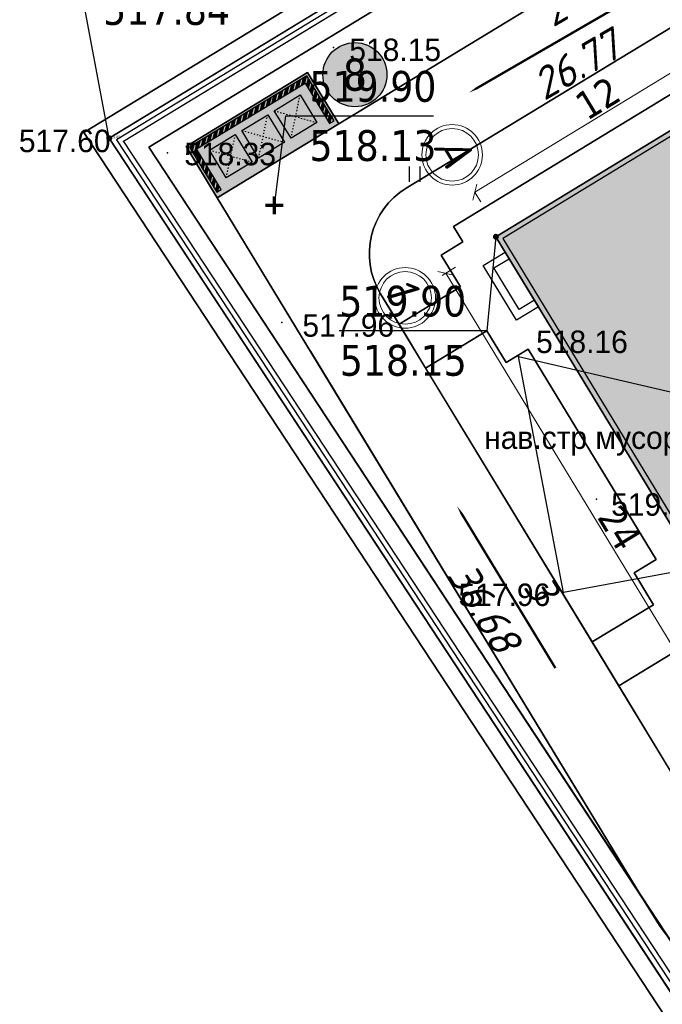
# Model space of a CAD drawing. Header units: millimetres. Extents: x 767170 to 66149698, y -983507 to 2493658.
# Tile 248 of 256: x 3221247 to 3246314, y -603417 to -565028. Entities that reach past the tile are written whole.
import ezdxf
from ezdxf.enums import TextEntityAlignment as Align

# ---------------------------------------------------------------- set-up
doc = ezdxf.new("R2010")
doc.units = ezdxf.units.MM
doc.linetypes.add('ACAD_ISO03W100', pattern=[30, 12, -18])
doc.linetypes.add('Контура низ откосов  Штриховая 0.1-0.5 - - - - - - -', pattern=[0.6, 0.1, -0.5])
for name, color, linetype in [('(004) Точки рельефа', 7, 'Continuous'), ('(036) Растительность', 7, 'Continuous'), ('(039) Земля', 7, 'Continuous'), ('(040) Ограда', 7, 'Continuous'), ('GLUXOY OG', 7, 'Continuous'), ('os', 3, 'Continuous'), ('R_Loyiha_SRF-BND', 7, 'Continuous'), ('V_GRADEMARKER', 6, 'Continuous'), ('V_Loyiha_OPOR-PNT', 7, 'Continuous'), ('Цоколь', 7, 'Continuous')]:
    doc.layers.add(name, color=color, linetype=linetype)
doc.styles.add('BLACK', font='tahomabd.ttf')
doc.styles.add('BM-431', font='txt')
doc.styles.add('D-431', font='txt')
doc.styles.add('ESKD1', font='eskd1.shx', dxfattribs={"width": 1.2, "oblique": 14.994305})
doc.styles.get("Standard").update_dxf_attribs({"font": 'isocpeui.ttf'})
doc.styles.add('Tahoma', font='tahoma.ttf')
doc.linetypes.add('ОГРАДА_БЕТ', pattern='A,4,["|",Standard,S=0.8,R=0,X=0,Y=-0.8],4', length=8)
doc.linetypes.add('ОГРАДА_ГЛИН', pattern='A,4,["|",Standard,S=0.8,R=0,X=0,Y=-0.8],0.5,["|",Standard,S=0.8,R=0,X=0,Y=-0.8],3.5', length=8)
doc.dimstyles.new('genplan dimension', dxfattribs={"dimtxt": 1100, "dimasz": 450, "dimexe": 450, "dimexo": 0, "dimgap": 80, "dimtad": 1, "dimlfac": 0.001, "dimtxsty": 'BLACK', "dimblk": 'OBLIQUE', "dimcen": 0, "dimclrd": 186, "dimclre": 186, "dimclrt": 186, "dimadec": 1, "dimazin": 0, "dimtfac": 1, "dimtmove": 0, "dimatfit": 3, "dimldrblk": 'OBLIQUE', "dimfxl": 1, "dimlwd": 9, "dimlwe": 9, "dimarcsym": 0})

# ---------------------------------------------------------------- blocks, each defined once
blk = doc.blocks.new('I04010')
for p, q in [((-0.412273, 0.007146), (-0.412273, 1.207146)), ((0.387727, 1.207146), (0.387727, 0.007146))]:
    blk.add_line(p, q)
blk = doc.blocks.new('Topo Xos')
at = {"layer": '(004) Точки рельефа', "color": 7, "linetype": 'ByBlock', "lineweight": -2, "transparency": 16777216}
for p in [(-119.268, 5.498), (-127.454, 1.836), (-125.739, 1.398), (-121.28, -5.216), (-112.055, -6.542), (-109.004, -12.114), (-110.293, -15.748)]:
    blk.add_point(p, dxfattribs=at)
at = {"layer": '(039) Земля', "linetype": 'Контура низ откосов  Штриховая 0.1-0.5 - - - - - - -', "ltscale": 600, "transparency": 16777216, "flags": 128}
blk.add_lwpolyline([(-112.055, -6.542), (-103.393, -8.557), (-105.92, -14.939), (-110.293, -15.748), (-112.055, -6.542)], dxfattribs=at)
at = {"layer": '(040) Ограда', "ltscale": 600, "transparency": 16777216, "flags": 128}
blk.add_lwpolyline([(7.06, 105.873), (2.797, 103.255), (11.659, 86.823), (-65.034, 40.217), (-128.016, 1.963), (-48.288, -119.227), (-43.67, -125.768)], dxfattribs=at)
at = {"layer": '(040) Ограда', "linetype": 'ОГРАДА_БЕТ', "ltscale": 600, "transparency": 16777216, "flags": 128}
blk.add_lwpolyline([(7.61, 105.742), (3.328, 103.112), (12.191, 86.678), (-64.827, 39.875), (-127.454, 1.836), (-47.958, -119.002), (-43.344, -125.537)], dxfattribs=at)
at = {"layer": '(036) Растительность', "linetype": 'Continuous', "transparency": 16777216, "xscale": 0.5, "yscale": 0.5, "zscale": 0.5}
blk.add_blockref('I04010', (-116.095, 0.255), dxfattribs=at)
at = {"layer": '(004) Точки рельефа', "linetype": 'ByBlock', "transparency": 16777216, "char_height": 0.875, "attachment_point": 4, "style": 'D-431'}
for s, insert in [('518.15', (-118.649, 5.405)), ('517.60', (-131.54, 1.852)), ('518.33', (-125.087, 1.341)), ('517.96', (-120.48, -5.343)), ('518.16', (-111.363, -5.98)), ('519.45', (-108.436, -12.323)), ('517.96', (-114.389, -15.843))]:
    blk.add_mtext(s, dxfattribs=dict(at, insert=insert))
at = {"layer": '(039) Земля', "linetype": 'Continuous', "transparency": 16777216, "style": 'BM-431'}
blk.add_text('нав.стр мусор.', height=0.875, dxfattribs=at).set_placement((-113.39, -10.15))
blk = doc.blocks.new('_Oblique')
at = {"color": 0, "linetype": 'ByBlock', "lineweight": -2}
blk.add_line((-0.5, -0.5), (0.5, 0.5), dxfattribs=at)
blk = doc.blocks.new('*D291')
at = {"color": 186, "lineweight": 9, "transparency": 16777216}
for p, q in [((2205660, -665699), (2205660, -665083)), ((2229660, -665699), (2229660, -665083)), ((2229660, -665533), (2205660, -665533))]:
    blk.add_line(p, q, dxfattribs=at)
at = {"color": 186, "lineweight": 9, "transparency": 16777216, "xscale": 450, "yscale": 450, "zscale": 450, "rotation": 180}
blk.add_blockref('_Oblique', (2205660, -665533), dxfattribs=at)
at = {"color": 186, "lineweight": 9, "transparency": 16777216, "xscale": 450, "yscale": 450, "zscale": 450}
blk.add_blockref('_Oblique', (2229660, -665533), dxfattribs=at)
at = {"color": 186, "transparency": 16777216, "insert": (2217660, -664891), "char_height": 1100, "attachment_point": 5, "style": 'BLACK'}
blk.add_mtext('24', dxfattribs=at)
blk = doc.blocks.new('*D292')
at = {"color": 186, "lineweight": 9, "transparency": 16777216}
for p, q in [((2203535, -650919), (2203996, -650919)), ((2203546, -650919), (2203546, -662919)), ((2203535, -662919), (2203996, -662919))]:
    blk.add_line(p, q, dxfattribs=at)
at = {"color": 186, "lineweight": 9, "transparency": 16777216, "xscale": 450, "yscale": 450, "zscale": 450}
for p, rotation in [((2203546, -650919), 90), ((2203546, -662919), 270)]:
    blk.add_blockref('_Oblique', p, dxfattribs=dict(at, rotation=rotation))
at = {"color": 186, "transparency": 16777216, "insert": (2202905, -656919), "char_height": 1100, "attachment_point": 5, "rotation": 90, "style": 'BLACK'}
blk.add_mtext('12', dxfattribs=at)
blk = doc.blocks.new('A$C720311ee')
at = {"layer": 'Цоколь', "ltscale": 100, "true_color": 0xffffff}
h = blk.add_hatch(color=7, dxfattribs=at)
h.dxf.hatch_style = 1
h.paths.add_polyline_path([(-590, 630), (590, 630), (590, -630), (-590, -630)])
at = {"ltscale": 100}
blk.add_lwpolyline([(-590, 630), (590, 630), (590, -630), (-590, -630)], close=True, dxfattribs=at)
at = {"color": 72, "linetype": 'ACAD_ISO03W100', "ltscale": 4}
for points in [[(-590, 630), (590, -630)], [(-590, -630), (590, 630)]]:
    blk.add_lwpolyline(points, dxfattribs=at)
blk = doc.blocks.new('A$Cbf4e9b82')
at = {"ltscale": 100}
h = blk.add_hatch(color=253, dxfattribs=at)
h.dxf.hatch_style = 1
h.paths.add_polyline_path([(-2748, 1201), (2802, 1201), (2802, -1149), (-2748, -1149)])
h = blk.add_hatch(dxfattribs=at)
h.set_pattern_fill('ANSI34', color=251, scale=10)
h.set_pattern_definition([(45, (-500917.72, -165458.85), (-134.70384, 134.70384), []), (45, (-500872.82, -165458.85), (-134.70384, 134.70384), []), (45, (-500827.92, -165458.85), (-134.70384, 134.70384), []), (45, (-500783.02, -165458.85), (-134.70384, 134.70384), [])])
h.paths.add_polyline_path([(2702, 1101), (-2648, 1101), (-2648, -949), (-2448, -949), (-2448, 901), (2502, 901), (2502, -949), (2702, -949)])
for points in [[(-2748, 1201), (2802, 1201), (2802, -1149), (-2748, -1149)], [(2702, 1101), (-2648, 1101), (-2648, -949), (-2448, -949), (-2448, 901), (2502, 901), (2502, -949), (2702, -949)]]:
    blk.add_lwpolyline(points, close=True, dxfattribs=at)
for p in [(-1453, -29), (27, -29), (1507, -29)]:
    blk.add_blockref('A$C720311ee', p, dxfattribs=at)
blk = doc.blocks.new('Eksplikatsia')
h = blk.add_hatch(color=2)
h.dxf.hatch_style = 1
edge = h.paths.add_edge_path()
edge.add_arc((0, 0), 1250, 0, 360)
at = {"lineweight": 30}
blk.add_circle((0, 0), 1250, dxfattribs=at)
at = {"color": 1}
blk.add_attdef('№', text='', height=1250, dxfattribs=at).set_placement((0, 0), align=Align.MIDDLE_CENTER)
blk = doc.blocks.new('*U1415')
at = {"layer": 'V_GRADEMARKER', "elevation": 519.95}
blk.add_lwpolyline([(-114.445, -12.385, 0, 0.486, 0), (-113.486, -13.962, 0.0923, 0.0923, 0), (-110.61, -18.695, 0.486, 0, 0)], format="xyseb", dxfattribs=at)
at = {"layer": 'V_GRADEMARKER', "style": 'ESKD1', "oblique": 14.9943, "width": 1.2}
for s, p in [('36.68', (-114.869, -15.062, 519.95)), ('3', (-111.889, -15.524, 519.95))]:
    blk.add_text(s, height=1.2, rotation=301.2866, dxfattribs=at).set_placement(p)
blk = doc.blocks.new('*U1425')
at = {"layer": 'V_GRADEMARKER', "elevation": 519.925}
blk.add_lwpolyline([(-113.98, 3.739, 0, 0.486, 0), (-112.382, 4.663, 0.0923, 0.0923, 0), (-107.588, 7.437, 0.486, 0, 0)], format="xyseb", dxfattribs=at)
at = {"layer": 'V_GRADEMARKER', "style": 'ESKD1', "oblique": 14.9943, "width": 1.2}
for s, p in [('2', (-110.714, 6.268, 519.925)), ('26.77', (-111.053, 3.406, 519.925))]:
    blk.add_text(s, height=1.2, rotation=30.0548, dxfattribs=at).set_placement(p)
blk = doc.blocks.new('*U1430')
at = {"layer": 'V_Loyiha_OPOR-PNT', "elevation": 519.8}
blk.add_lwpolyline([(-128.016, 1.963), (-129.177, 8.138), (-123.39, 8.138)], dxfattribs=at)
at = {"layer": 'V_Loyiha_OPOR-PNT', "const_width": 0.115, "elevation": 519.8}
blk.add_lwpolyline([(-128.073, 1.963, 1), (-127.958, 1.963, 1)], format="xyb", close=True, dxfattribs=at)
at = {"layer": 'V_Loyiha_OPOR-PNT', "color": 1, "style": 'Tahoma'}
blk.add_text('519.80', height=1.2, dxfattribs=at).set_placement((-128.254, 8.692, 519.8))
at = {"layer": 'V_Loyiha_OPOR-PNT', "color": 5, "style": 'Tahoma'}
blk.add_text('517.84', height=1.2, dxfattribs=at).set_placement((-128.254, 6.385, 519.8))
blk = doc.blocks.new('*U1438')
at = {"layer": 'V_Loyiha_OPOR-PNT', "elevation": 519.9}
blk.add_lwpolyline([(-121.573, -0.654), (-121.128, 2.832), (-115.367, 2.832)], dxfattribs=at)
at = {"layer": 'V_Loyiha_OPOR-PNT', "const_width": 0.138, "elevation": 519.9}
for points in [[(-121.573, -1.001), (-121.573, -0.308)], [(-121.919, -0.654), (-121.227, -0.654)]]:
    blk.add_lwpolyline(points, dxfattribs=at)
at = {"layer": 'V_Loyiha_OPOR-PNT', "color": 1, "style": 'Tahoma'}
blk.add_text('519.90', height=1.2, dxfattribs=at).set_placement((-120.205, 3.386, 519.9))
at = {"layer": 'V_Loyiha_OPOR-PNT', "color": 5, "style": 'Tahoma'}
blk.add_text('518.13', height=1.2, dxfattribs=at).set_placement((-120.205, 1.078, 519.9))
blk = doc.blocks.new('*U1475')
at = {"layer": 'V_Loyiha_OPOR-PNT', "elevation": 518.15}
blk.add_lwpolyline([(-112.931, -1.878), (-113.279, -5.541), (-119.04, -5.541)], dxfattribs=at)
at = {"layer": 'V_Loyiha_OPOR-PNT', "const_width": 0.115, "elevation": 518.15}
blk.add_lwpolyline([(-112.989, -1.878, 1), (-112.873, -1.878, 1)], format="xyb", close=True, dxfattribs=at)
at = {"layer": 'V_Loyiha_OPOR-PNT', "color": 1, "style": 'Tahoma'}
blk.add_text('519.90', height=1.2, dxfattribs=at).set_placement((-119.04, -4.987, 518.15))
at = {"layer": 'V_Loyiha_OPOR-PNT', "color": 5, "style": 'Tahoma'}
blk.add_text('518.15', height=1.2, dxfattribs=at).set_placement((-119.021, -7.295, 518.15))
blk = doc.blocks.new('*U1518')
at = {"layer": 'R_Loyiha_SRF-BND'}
blk.add_polyline3d([(-56.516, -86.165, 519.339), (-62.197, -66.264, 518.87), (-66.757, -68.802, 518.66), (-88.782, -29.212, 518.08), (-102.159, -37.341, 518.09), (-103.791, -34.86, 519.978), (-128.016, 1.963, 519.8), (1.724, 80.787, 520.4), (11.77, 62.887, 520.82), (4, 58.294, 520.26), (46.661, -15.96, 520.97), (27.6, -27.396, 520.73), (23.571, -34.547, 520.82), (-42.243, -69.945, 519.75), (-45.328, -81.823, 519.715), (-29.378, -120.948, 521.28)], dxfattribs=at)
at = {"layer": 'R_Loyiha_SRF-BND', "color": 170, "style": 'Tahoma'}
blk.add_text('519.80', height=0.1, dxfattribs=at).set_placement((-128.016, 1.963, 519.8))
blk = doc.blocks.new('A$C42de6a65')
h = blk.add_hatch(color=1)
h.dxf.hatch_style = 1
h.paths.add_polyline_path([(-12199.948, -6200), (12199.843, -6200), (12199.948, 6200), (-12199.843, 6200)])
for points in [[(-8999.948, 6200), (-8999.948, 7200), (-11499.948, 7200), (-11499.948, 6200)], [(5500.052, 6200), (5500.052, 7200), (3000.052, 7200), (3000.052, 6200)], [(11500.052, 6200), (11500.052, 7200), (9000.052, 7200), (9000.052, 6200)], [(-9299.948, 6200), (-9299.948, 6900), (-11199.948, 6900), (-11199.948, 6200)], [(5200.052, 6200), (5200.052, 6900), (3300.052, 6900), (3300.052, 6200)], [(11200.052, 6200), (11200.052, 6900), (9300.052, 6900), (9300.052, 6200)], [(-9299.948, -6200), (-9299.948, -6900), (-11199.948, -6900), (-11199.948, -6200)], [(5200.052, -6200), (5200.052, -6900), (3300.052, -6900), (3300.052, -6200)], [(11200.052, -6200), (11200.052, -6900), (9300.052, -6900), (9300.052, -6200)]]:
    blk.add_lwpolyline(points)
blk.add_lwpolyline([(-12199.948, -6200), (12199.843, -6200), (12199.948, 6200), (-12199.843, 6200)], close=True)
at = {"color": 2}
blk.add_lwpolyline([(11999.948, 5999.702), (-12000.052, 5999.702), (-12000.052, -6000.298), (11999.948, -6000.298)], close=True, dxfattribs=at)
at = {"color": 7}
for points in [[(-8999.948, -6200), (-8999.948, -7200), (-11499.948, -7200), (-11499.948, -6200)], [(5500.052, -6200), (5500.052, -7200), (3000.052, -7200), (3000.052, -6200)], [(11500.052, -6200), (11500.052, -7200), (9000.052, -7200), (9000.052, -6200)]]:
    blk.add_lwpolyline(points, dxfattribs=at)
at = {"layer": 'os', "color": 0, "lineweight": 0}
for centre, radius in [((-15814.96, 6000), 1181.25), ((-15814.96, 6000), 1023.75), ((-15814.96, -6000), 1181.25), ((-15814.96, -6000), 1023.75), ((-12000.052, -10461.714), 1181.25), ((-12000.052, -10461.714), 1023.75), ((11999.948, -10461.714), 1181.25), ((11999.948, -10461.714), 1023.75)]:
    blk.add_circle(centre, radius, dxfattribs=at)
at = {"ltscale": 50}
for s, p in [('В', (-16508.335, 5509.405)), ('А', (-16508.335, -6490.595)), ('1', (-12757.256, -11057.397)), ('5', (11242.744, -11057.397))]:
    blk.add_text(s, height=1260, dxfattribs=at).set_placement(p)
dim = blk.add_linear_dim(base=(-14114.387, -6000), p1=(-14125.549, 6000), p2=(-14125.549, -6000), angle=90, dimstyle='genplan dimension')
dim.commit()
dim.dimension.update_dxf_attribs({"geometry": '*D292', "text_midpoint": (-14755.099, 0), "insert": (-2217660.378, 656918.593)})
dim = blk.add_linear_dim(base=(-12000.052, -8614.606), p1=(11999.948, -8780.464), p2=(-12000.052, -8780.464), dimstyle='genplan dimension')
dim.commit()
dim.dimension.update_dxf_attribs({"geometry": '*D291', "text_midpoint": (-0.052, -7972.416), "insert": (-2217660.378, 656918.593)})

msp = doc.modelspace()

# ---------------------------------------------------------------- block references
at = {"xscale": 1000, "yscale": 1000, "zscale": 1000}
msp.add_blockref('Topo Xos', (3352754.32, -571613.28), dxfattribs=at)

# ---------------------------------------------------------------- next in the draw order: linework, layer by layer
for points in [[(3341355.79, -736834.3), (3338963.79, -738920.39), (3300395.29, -685926.13), (3223754.93, -569428.84), (3354734.55, -489851.54), (3417832.14, -602286.69), (3386575.58, -622966.39), (3386415.24, -626464), (3388363.36, -629103.83), (3367521.85, -647824.51), (3398510.59, -687779.78), (3350636.95, -728888.93), (3351483.64, -729874.71), (3346654.19, -734022.69)], [(3398510.59, -687779.78), (3367521.85, -647824.51), (3388363.36, -629103.83), (3386415.24, -626464), (3386575.58, -622966.39), (3417832.14, -602286.69), (3354734.55, -489851.54), (3223754.93, -569428.84), (3300395.29, -685926.13)], [(3300971, -685527.59), (3224738.53, -569650.32), (3354478.73, -490826.03), (3416903.29, -602061.89), (3385892.61, -622578.92), (3385704.61, -626679.92), (3387422.61, -629007.92), (3366569.61, -647738.92), (3397549.33, -687682.55)], [(3397001.83, -687629.31), (3366025.47, -647690.01), (3386885.04, -628953.11), (3385298.53, -626803.3), (3385502.34, -622357.51), (3416372.52, -601933.43), (3354332.55, -491382.88), (3225300.58, -569776.88), (3301299.98, -685299.86)], [(3359171.41, -501435.7), (3354076.73, -492357.37), (3226284.18, -569998.35), (3301875.69, -684901.32), (3339262.33, -736271.67), (3340245.89, -735413.89)], [(3254080.69, -556706.98), (3234937.91, -568339.83)], [(3236328.23, -571590.52), (3249865.58, -563364.03)], [(3250822.75, -565402.66), (3238174.78, -573088.68), (3238538.3, -573686.89), (3237683.56, -574206.31), (3238436.57, -575445.45), (3236043.91, -576899.44), (3237082.55, -578608.61), (3239475.21, -577154.61), (3240228.22, -578393.75), (3241082.96, -577874.33), (3246068.43, -586078.31), (3245213.79, -586597.67), (3245966.8, -587836.81), (3243574.03, -589290.86), (3244612.67, -591000.02), (3247005.43, -589545.97)], [(3250822.75, -565402.66), (3238174.78, -573088.68), (3238538.3, -573686.89), (3237683.56, -574206.31), (3238436.57, -575445.45), (3236043.91, -576899.44), (3237082.55, -578608.61), (3239475.21, -577154.61), (3240228.22, -578393.75), (3241082.96, -577874.33), (3246068.43, -586078.31), (3245213.79, -586597.67), (3245966.8, -587836.81), (3243574.03, -589290.86), (3244612.67, -591000.02), (3247005.43, -589545.97)], [(3247717.11, -586480.63), (3241485.28, -576225.65), (3240630.53, -576745.07), (3239332.24, -574608.63), (3240186.98, -574089.21), (3239823.46, -573490.99), (3250420.43, -567051.33)], [(3247717.11, -586480.63), (3241485.28, -576225.65), (3240630.53, -576745.07), (3239332.24, -574608.63), (3240186.98, -574089.21), (3239823.46, -573490.99), (3250420.43, -567051.33)], [(3249260.46, -598648.34), (3235322.45, -575712.22)], [(3232591.07, -577957.13), (3245560.43, -599299.23)], [(3245560.43, -599299.23), (3246009.77, -600038.66)]]:
    msp.add_lwpolyline(points)
at = {"lineweight": 30}
for points in [[(3354734.55, -489851.54), (3223754.93, -569428.84)], [(3224738.53, -569650.32), (3354478.73, -490826.03)], [(3354332.55, -491382.88), (3225300.58, -569776.88)], [(3226284.18, -569998.35), (3354076.73, -492357.37)], [(3354076.73, -492357.37), (3226284.18, -569998.35)], [(3254080.69, -556706.98), (3228955.84, -571975.06)], [(3233698.77, -569092.84), (3254080.69, -556706.98)], [(3236328.23, -571590.52), (3249865.58, -563364.03)], [(3249865.58, -563364.03), (3236328.23, -571590.52)], [(3250822.75, -565402.66), (3238174.78, -573088.68)], [(3238174.78, -573088.68), (3250822.75, -565402.66)], [(3227735.44, -569966.8), (3232478.37, -567084.58)], [(3232478.37, -567084.58), (3233698.77, -569092.84)], [(3239823.46, -573490.99), (3250420.43, -567051.33)], [(3223754.93, -569428.84), (3300395.29, -685926.13)], [(3300971, -685527.59), (3224738.53, -569650.32)], [(3225300.58, -569776.88), (3301299.98, -685299.86)], [(3245560.43, -599299.23), (3226284.18, -569998.35)], [(3226284.18, -569998.35), (3245560.43, -599299.23)], [(3228955.84, -571975.06), (3227735.44, -569966.8)], [(3228955.84, -571975.06), (3245560.43, -599299.23)], [(3245560.43, -599299.23), (3228955.84, -571975.06)], [(3238174.78, -573088.68), (3238538.3, -573686.89)], [(3238538.3, -573686.89), (3238174.78, -573088.68)], [(3240186.98, -574089.21), (3239823.46, -573490.99)], [(3238538.3, -573686.89), (3237683.56, -574206.31)], [(3237683.56, -574206.31), (3238538.3, -573686.89)], [(3237683.56, -574206.31), (3238436.57, -575445.45)], [(3238436.57, -575445.45), (3237683.56, -574206.31)], [(3239332.24, -574608.63), (3240186.98, -574089.21)], [(3240630.53, -576745.07), (3239332.24, -574608.63)], [(3238436.57, -575445.45), (3236043.91, -576899.44)], [(3236043.91, -576899.44), (3238436.57, -575445.45)], [(3249260.46, -598648.34), (3235322.45, -575712.22)], [(3235322.45, -575712.22), (3236043.91, -576899.44)], [(3241485.28, -576225.65), (3240630.53, -576745.07)], [(3247717.11, -586480.63), (3241485.28, -576225.65)], [(3236043.91, -576899.44), (3237082.55, -578608.61)], [(3237082.55, -578608.61), (3239475.21, -577154.61)], [(3239475.21, -577154.61), (3237082.55, -578608.61)], [(3239475.21, -577154.61), (3240228.22, -578393.75)], [(3240228.22, -578393.75), (3239475.21, -577154.61)], [(3240228.22, -578393.75), (3241082.96, -577874.33)], [(3241082.96, -577874.33), (3240228.22, -578393.75)], [(3241082.96, -577874.33), (3246068.43, -586078.31)], [(3246068.43, -586078.31), (3241082.96, -577874.33)], [(3237082.55, -578608.61), (3243574.03, -589290.86)], [(3246068.43, -586078.31), (3245213.79, -586597.67)], [(3245213.79, -586597.67), (3246068.43, -586078.31)], [(3245213.79, -586597.67), (3245966.8, -587836.81)], [(3245966.8, -587836.81), (3245213.79, -586597.67)], [(3245966.8, -587836.81), (3243574.03, -589290.86)], [(3243574.03, -589290.86), (3245966.8, -587836.81)], [(3243574.03, -589290.86), (3244612.67, -591000.02)], [(3244612.67, -591000.02), (3247005.43, -589545.97)], [(3247005.43, -589545.97), (3244612.67, -591000.02)], [(3244612.67, -591000.02), (3246689.94, -594418.35)], [(3246009.77, -600038.66), (3245560.43, -599299.23)], [(3245560.43, -599299.23), (3246009.77, -600038.66)]]:
    msp.add_lwpolyline(points, dxfattribs=at)
for points in [[(3301875.69, -684901.32), (3246560.45, -600819.32, -0.03415901), (3246009.77, -600038.66), (3245560.43, -599299.23), (3226284.18, -569998.35), (3354076.73, -492357.37), (3359171.41, -501435.7), (3356360.35, -503097.47), (3359413.67, -508262.47), (3362108.51, -506669.4), (3415443.67, -601708.63), (3384819.37, -621970.03), (3384587.9, -627019.22), (3385944.29, -628857.21), (3365073.23, -647604.42), (3396040.54, -687532.07)], [(3249865.58, -563364.03, -0.42549538), (3254045.15, -564469.3), (3261719.5, -578263.93), (3262692.54, -580012.96), (3264638.61, -583511.02), (3265611.64, -585260.04), (3267102.8, -587940.4, -0.40302103), (3266039.15, -591962.62), (3253382.16, -599654.12, -0.41421356), (3249260.46, -598648.34), (3235322.45, -575712.22, -0.41421356), (3236328.23, -571590.52), (3249865.58, -563364.03)], [(3235322.45, -575712.22, -0.41421356), (3236328.23, -571590.52)], [(3246009.77, -600038.66, 0.41421356), (3255627.07, -602385.49)]]:
    msp.add_lwpolyline(points, format="xyb")
for points in [[(3341172, -506313.63), (3254080.69, -556706.98), (3233698.77, -569092.84), (3228955.84, -571975.06), (3245560.43, -599299.23), (3246009.77, -600038.66, 0.41421356), (3255627.07, -602385.49), (3267545.15, -595143.01, -0.42549538), (3271724.72, -596248.28), (3273443.07, -599337.01, -0.41421356), (3272279.94, -603417.1), (3269658.33, -604875.58), (3287160.06, -636334.91)], [(3235322.45, -575712.22, -0.41421356), (3236328.23, -571590.52)], [(3236328.23, -571590.52, 0.41421356), (3235322.45, -575712.22)], [(3246560.45, -600819.32, -0.03415901), (3246009.77, -600038.66)], [(3246009.77, -600038.66, 0.41421356), (3255627.07, -602385.49)]]:
    msp.add_lwpolyline(points, format="xyb", dxfattribs=at)
for points in [[(3250822.75, -565402.66), (3251186.21, -566000.77), (3252040.64, -565481.55), (3252793.65, -566720.68), (3254665, -565583.49), (3254045.15, -564469.3, 0.42549538), (3249865.58, -563364.03), (3236328.23, -571590.52, 0.41421356), (3235322.45, -575712.22), (3236043.91, -576899.44), (3238436.57, -575445.45), (3237683.56, -574206.31), (3238538.3, -573686.89), (3238174.78, -573088.68)], [(3266039.15, -591962.62), (3253382.16, -599654.12, -0.41421356), (3249260.46, -598648.34), (3235322.45, -575712.22, -0.41421356), (3236328.23, -571590.52), (3249865.58, -563364.03, -0.42549538), (3254045.15, -564469.3), (3261719.5, -578263.93), (3262692.54, -580012.96), (3264638.61, -583511.02), (3265611.64, -585260.04), (3267102.8, -587940.4, -0.40302103)], [(3266039.15, -591962.62), (3253382.16, -599654.12, -0.41421356), (3249260.46, -598648.34), (3235322.45, -575712.22, -0.41421356), (3236328.23, -571590.52), (3249865.58, -563364.03, -0.42549538), (3254045.15, -564469.3), (3261719.5, -578263.93), (3262692.54, -580012.96), (3264638.61, -583511.02), (3265611.64, -585260.04), (3267102.8, -587940.4, -0.40302103)]]:
    msp.add_lwpolyline(points, format="xyb", close=True)
for points in [[(3228955.84, -571975.06), (3233698.77, -569092.84), (3232478.37, -567084.58), (3227735.44, -569966.8)], [(3239823.46, -573490.99), (3250420.43, -567051.33), (3263091.7, -587902.92), (3252494.73, -594342.58)], [(3239823.46, -573490.99), (3250420.43, -567051.33), (3263091.7, -587902.92), (3252494.73, -594342.58)], [(3241485.13, -576225.74), (3240630.53, -576745.07), (3239332.24, -574608.63), (3240186.84, -574089.3)], [(3241485.13, -576225.74), (3240630.53, -576745.07), (3239332.24, -574608.63), (3240186.84, -574089.3)], [(3241082.96, -577874.33), (3240228.22, -578393.75), (3239475.21, -577154.61), (3237082.55, -578608.61), (3243574.03, -589290.86), (3245966.8, -587836.81), (3245213.79, -586597.67), (3246068.43, -586078.31)], [(3248329.74, -591725.13), (3249184.34, -591205.8), (3248613.09, -590265.75), (3247758.44, -590785.11), (3247005.43, -589545.97), (3244612.67, -591000.02), (3246689.94, -594418.35), (3249082.75, -592964.26)]]:
    msp.add_lwpolyline(points, close=True)
at = {"layer": 'GLUXOY OG', "color": 186, "linetype": 'ОГРАДА_ГЛИН', "lineweight": 30, "ltscale": 400}
for points in [[(3339079.89, -737890.33), (3300971, -685527.59), (3224738.53, -569650.32), (3354478.73, -490826.03), (3416903.29, -602061.89), (3385892.61, -622578.92), (3385704.61, -626679.92), (3387422.61, -629007.92), (3366569.61, -647738.92), (3397549.33, -687682.55)], [(3397001.83, -687629.31), (3366025.47, -647690.01), (3386885.04, -628953.11), (3385298.53, -626803.3), (3385502.34, -622357.51), (3416372.52, -601933.43), (3354332.55, -491382.88), (3225300.58, -569776.88), (3301299.98, -685299.86), (3339146.23, -737301.72)]]:
    msp.add_lwpolyline(points, dxfattribs=at)
at = {"layer": 'GLUXOY OG', "color": 186, "lineweight": 30, "ltscale": 400}
msp.add_lwpolyline([(3397275.58, -687655.93), (3366297.54, -647714.47), (3387153.82, -628980.52), (3385501.57, -626741.61), (3385697.48, -622468.21), (3416637.9, -601997.66), (3354405.64, -491104.45), (3225019.56, -569713.6), (3301135.49, -685413.73), (3339113.06, -737596.03)], dxfattribs=at)

# ---------------------------------------------------------------- next in the draw order: block references
at = {"rotation": 301.287054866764}
msp.add_blockref('A$C42de6a65', (3251457.58, -580696.96, -3656), dxfattribs=at)
ref = msp.add_blockref('Eksplikatsia', (3234323.97, -567170.55))
ref.add_attrib('№', '8', dxfattribs={"color": 1, "height": 1250, "style": 'Tahoma'}).set_placement((3234323.97, -567170.55), align=Align.MIDDLE_CENTER)
at = {"ltscale": 100, "rotation": 31.28656983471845}
msp.add_blockref('A$Cbf4e9b82', (3230707, -569566.03), dxfattribs=at)
at = {"layer": 'R_Loyiha_SRF-BND', "xscale": 1000, "yscale": 1000, "zscale": 1000}
msp.add_blockref('*U1518', (3352754.32, -571613.28), dxfattribs=at)
at = {"layer": 'V_GRADEMARKER', "xscale": 1000, "yscale": 1000, "zscale": 1000}
for name in ['*U1425', '*U1415']:
    msp.add_blockref(name, (3352754.32, -571613.28), dxfattribs=at)
at = {"layer": 'V_Loyiha_OPOR-PNT', "xscale": 1000, "yscale": 1000, "zscale": 1000}
for name in ['*U1430', '*U1438', '*U1475']:
    msp.add_blockref(name, (3352754.32, -571613.28), dxfattribs=at)

doc.saveas('drawing.dxf')
